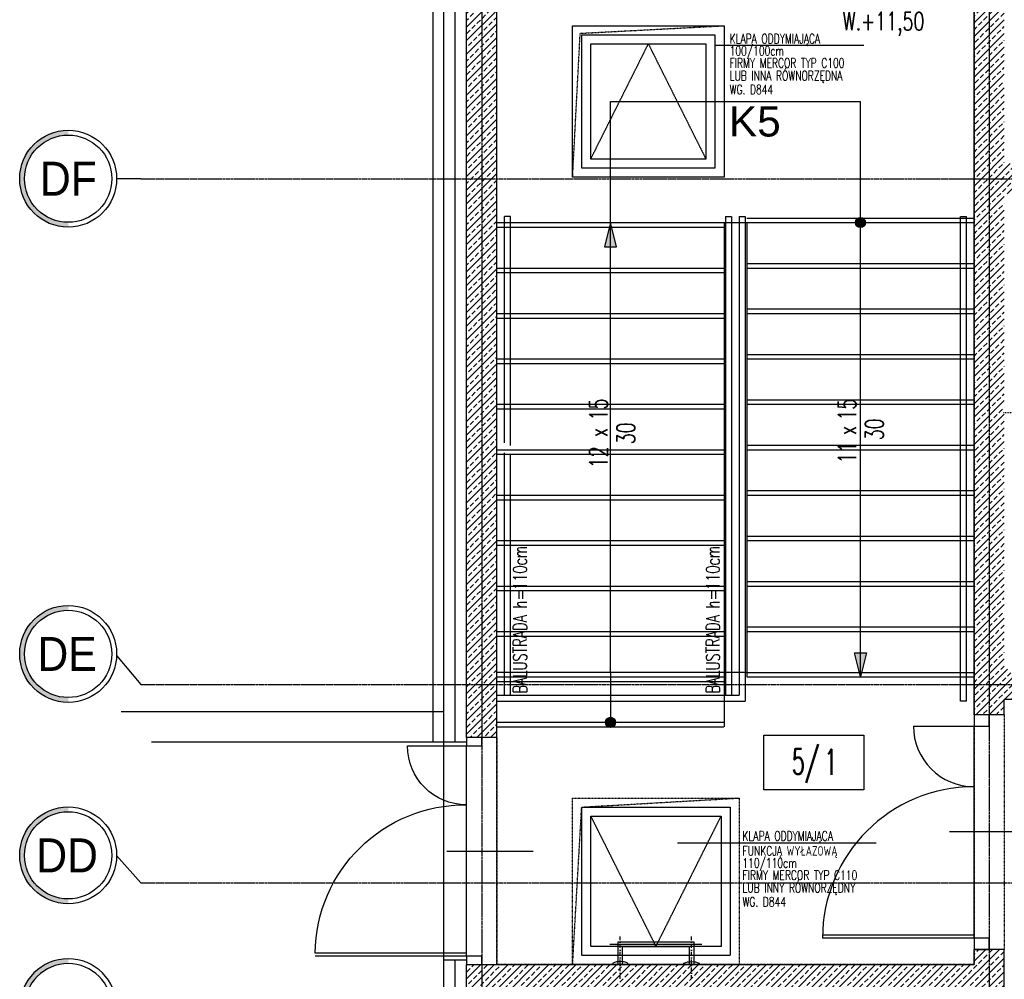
# Model space of a CAD drawing. Header units: inches. Extents: x 788 to 26783, y -4103 to 21.
# Tile 59 of 101: x 21176 to 21826, y -3001 to -2368. Entities that reach past the tile are written whole.
import ezdxf
from ezdxf.enums import TextEntityAlignment as Align

# ---------------------------------------------------------------- set-up
doc = ezdxf.new("R2010")
doc.units = ezdxf.units.IN
doc.header["$MEASUREMENT"] = 0
for name, pattern in [('CENTER', [2, 1.25, -0.25, 0.25, -0.25]), ('DASHDOT', [1, 0.5, -0.25, 0, -0.25]), ('DASHED', [0.75, 0.5, -0.25]), ('DASHED2', [0.375, 0.25, -0.125])]:
    doc.linetypes.add(name, pattern=pattern)
for name, color, linetype in [('Drz---drzwi', 5, 'Continuous'), ('Ele-balustrada', 8, 'Continuous'), ('Opis-pom', 6, 'Continuous'), ('Opis-spadki', 61, 'Continuous'), ('Opis_pom_ramka', 6, 'Continuous'), ('Os-osie glowne', 1, 'CENTER'), ('Os-osie-opis', 2, 'Continuous'), ('Pos-widok', 121, 'Continuous'), ('Pzt-chodniki', 8, 'Continuous'), ('Sc-beton', 7, 'Continuous'), ('Sc-beton-hatch', 86, 'Continuous'), ('Sc-izolacja term-styropian', 151, 'STYROPIAN-KA'), ('Sc-kamien', 31, 'Continuous'), ('Sc-nadproza kon', 5, 'DASHED2'), ('Sch-opis', 51, 'Continuous'), ('Sch-widok', 12, 'Continuous'), ('W-idok', 8, 'Continuous'), ('W-idok nad', 5, 'DASHED2'), ('W-otwor-strop-nad', 126, 'DASHED2'), ('W-przebicia-ściany', 223, 'Continuous')]:
    doc.layers.add(name, color=color, linetype=linetype)
doc.styles.add('dwg_opis duży', font='ARIAL.TTF', dxfattribs={"width": 0.9})
doc.styles.add('KA wymiar', font='romans.shx', dxfattribs={"width": 0.6})
doc.styles.add('ROMANS', font='romans', dxfattribs={"width": 0.85})
doc.styles.add('TYTUL2', font='ARIAL.TTF')
doc.linetypes.add('BATTING', pattern='A,0.0001,-0.1,[134,ltypeshp.shx,S=0.1,R=0,X=-0.1,Y=0],-0.2,[134,ltypeshp.shx,S=0.1,R=180,X=0.1,Y=0],-0.1', length=0.4001)
doc.linetypes.add('STYROPIAN-KA', pattern='A,0.0001,-0.1,[135,ltypeshp.shx,S=0.1,R=0,X=-0.1,Y=0],0,[135,ltypeshp.shx,S=0.1,R=180,X=0.1,Y=0],-0.1', length=0.2001)
pattern_1 = [(45, (-29453.0206, 59998.92), (-4.49012806, 4.49012806), []), (45, (-29448.5305, 59998.92), (-4.49012806, 4.49012806), [3.175, -1.5875])]

# ---------------------------------------------------------------- blocks, each defined once
blk = doc.blocks.new('_DKGJHF')
at = {"ltscale": 7}
for p, q in [((-21.08, -77), (35.92, -77)), ((-5, -147.5), (-105, -147.5)), ((-5, -145.5), (-104.98, -145.5))]:
    blk.add_line(p, q, dxfattribs=at)
for points in [[(5, -7.5), (5, 0), (-5, 0), (-5, -7.5)], [(5, -155), (5, -147.5), (-5, -147.5), (-5, -155)]]:
    blk.add_lwpolyline(points, close=True, dxfattribs=at)
for points in [[(-45, -7.5), (-5, -7.5)], [(-5, -147.5), (-5, -7.5)]]:
    blk.add_lwpolyline(points, dxfattribs=at)
for centre, radius, start, end in [((-5, -7.5), 40, 180, 270), ((-5, -147.5), 100, 90, 180)]:
    blk.add_arc(centre, radius, start, end)
blk = doc.blocks.new('_opis_osi')
blk.add_hatch(color=256).paths.add_polyline_path([(32, -32), (28.8, -32, -1), (-28.8, -32), (-32, -32, 1)])
for radius in [32, 28.8]:
    blk.add_circle((0, -32), radius)
at = {"style": 'dwg_opis duży', "width": 0.9}
blk.add_attdef('AXNAMEV', text='', height=22.4, rotation=90, dxfattribs=at).set_placement((0, -32), align=Align.MIDDLE_CENTER)
blk = doc.blocks.new('ozn_opis-schodów1-rzut')
at = {"style": 'ROMANS', "width": 0.7}
blk.add_text('x', height=12, dxfattribs=at).set_placement((-3.32, 3))
at = {"ltscale": 25, "style": 'ROMANS', "width": 0.7}
blk.add_attdef('Ilość', text='', height=12, dxfattribs=at).set_placement((-7.75, 3), align=Align.RIGHT)
blk.add_attdef('Wysokość', (6.22, 3), '', height=12, dxfattribs=at)
blk.add_attdef('Długość', text='', height=12, dxfattribs=at).set_placement((0.41, -15), align=Align.CENTER)
blk = doc.blocks.new('ozn_schody-kółko_d14')
at = {"ltscale": 25}
h = blk.add_hatch(color=256, dxfattribs=at)
edge = h.paths.add_edge_path()
edge.add_arc((0, 0), 3.33, 0, 360)
at = {"ltscale": 7}
blk.add_circle((0, 0), 3.33, dxfattribs=at)
blk = doc.blocks.new('ozn_schody-strzałka8x16')
at = {"ltscale": 25}
blk.add_hatch(color=256, dxfattribs=at).paths.add_polyline_path([(0, 0), (-4, -16), (4, -16)])
blk.add_lwpolyline([(0, 0), (-4, -16), (4, -16)], close=True, dxfattribs=at)
blk = doc.blocks.new('_SDHGG')
at = {"ltscale": 7}
for p, q in [((13, -75), (-44, -75)), ((0, -142.5), (100, -142.5)), ((0, -144.5), (100, -144.5))]:
    blk.add_line(p, q, dxfattribs=at)
for points in [[(-10, -5.5), (-10, 0), (0, 0), (0, -5.5)], [(-10, -150), (-10, -144.5), (0, -144.5), (0, -150)]]:
    blk.add_lwpolyline(points, close=True, dxfattribs=at)
for points in [[(0, -144.5), (0, -5.5)], [(39, -5.5), (0, -5.5)]]:
    blk.add_lwpolyline(points, dxfattribs=at)
blk.add_arc((0, -5.5), 39, 270, 0)
blk.add_arc((1, -143.5), 99.01, 0.57873, 90.57873, dxfattribs=at)
blk = doc.blocks.new('_SKGJFKGJFGKHGJ')
blk.add_line((-13.5, -53.86), (-13.5, 6.86))
at = {"linetype": 'DASHDOT', "ltscale": 5, "flags": 128}
for points in [[(9.41, 0), (-20.36, 0)], [(9.41, -47), (-20.36, -47)]]:
    blk.add_lwpolyline(points, dxfattribs=at)
at = {"flags": 128}
for points in [[(-1.91, -48.5), (-15, -48.5), (-15, 1.5), (-1.91, 1.5)], [(-1.91, -45.5), (-12, -45.5), (-12, -1.5), (-1.91, -1.5)]]:
    blk.add_lwpolyline(points, dxfattribs=at)
for points in [[(0, 5), (0, -5), (-1, -5, -0.199443), (-1, 5)], [(0, -52), (0, -42), (-1, -42, 0.199443), (-1, -52)]]:
    blk.add_lwpolyline(points, format="xyb", close=True, dxfattribs=at)
at = {"linetype": 'DASHED', "ltscale": 0.1, "flags": 128}
for points in [[(-1.91, 1.5), (0, 1.5)], [(-1.91, -1.5), (0, -1.5)], [(0, -45.5), (-1.91, -45.5)], [(0, -48.5), (-1.91, -48.5)]]:
    blk.add_lwpolyline(points, dxfattribs=at)
blk = doc.blocks.new('_aidfjflijh')
at = {"layer": 'W-idok', "linetype": 'DASHDOT'}
for p, q in [((0, -328.95), (0, 0)), ((-124, -162.01), (123, -162.01))]:
    blk.add_line(p, q, dxfattribs=at)
at = {"layer": 'W-idok'}
for p, q in [((-105, -44.21), (-105, -49.81)), ((-104.75, -44.21), (-105, -44.21)), ((-104.75, -49.81), (-104.75, -44.21)), ((-104.75, -44.21), (-104.75, -49.21)), ((-100, -44.21), (-104.75, -44.21)), ((-80, -44.21), (-100, -44.21)), ((-100, -44.21), (-100, -49.56)), ((-80, -49.56), (-80, -44.21)), ((-73, -39.31), (-73, -150.71)), ((73, -39.31), (-73, -39.31)), ((70.3, -41.71), (-70.3, -41.71)), ((-70.3, -41.71), (-70.3, -282.31)), ((-70, -42.01), (70, -42.01)), ((-70, -282.01), (-70, -42.01)), ((70, -42.01), (70, -282.01)), ((73, -39.31), (70.3, -39.31)), ((70.3, -282.31), (70.3, -41.71)), ((73, -150.71), (73, -39.31)), ((-105, -49.81), (-104.75, -49.81)), ((-105, -49.81), (-105, -57.21)), ((-104.75, -49.81), (-105, -49.81)), ((-104.75, -49.21), (-100, -49.21)), ((-104.75, -57.21), (-104.75, -49.81)), ((-100, -49.56), (-80, -49.56)), ((-80, -49.56), (-100, -49.56)), ((-100, -49.56), (-100, -49.81)), ((-100, -49.81), (-80, -49.81)), ((-92.45, -49.81), (-92.45, -50.6)), ((-83.55, -49.81), (-92.45, -49.81)), ((-92.45, -50.6), (-88.79, -50.6)), ((-88.79, -50.6), (-88.79, -56.01)), ((-88, -46.91), (-88, -153.11)), ((-87.21, -56.01), (-87.21, -50.6)), ((-87.21, -50.6), (-83.55, -50.6)), ((-83.55, -50.6), (-83.55, -49.81)), ((-80, -49.81), (-80, -49.56)), ((-79.8, -49.26), (-79.8, -54.26)), ((-79.7, -49.26), (-79.8, -49.26)), ((-79.7, -54.16), (-79.7, -49.26)), ((-105, -57.21), (-104.75, -57.21)), ((-77.6, -57.51), (-98.4, -57.51)), ((-98.4, -57.51), (-98.4, -63.51)), ((-98.1, -57.81), (-77.9, -57.81)), ((-98.1, -63.51), (-98.1, -57.81)), ((-78, -58.26), (-98, -58.26)), ((-98, -58.26), (-98, -141.76)), ((-82.75, -56.51), (-93.25, -56.51)), ((-93.25, -56.51), (-93.25, -57.51)), ((-93.25, -57.51), (-82.75, -57.51)), ((-90.5, -54.11), (-90.5, -56.51)), ((-88.8, -54.11), (-90.5, -54.11)), ((-90.5, -56.51), (-85.5, -56.51)), ((-88.8, -56.01), (-88.8, -54.11)), ((-87.2, -56.01), (-88.8, -56.01)), ((-88.79, -56.01), (-87.21, -56.01)), ((-88, -96.51), (-88, -55.51)), ((-87.2, -54.11), (-87.2, -56.01)), ((-85.5, -54.11), (-87.2, -54.11)), ((-85.5, -56.51), (-85.5, -54.11)), ((-82.75, -57.51), (-82.75, -56.51)), ((-79.8, -54.26), (-75.6, -54.26)), ((-75.6, -54.16), (-79.7, -54.16)), ((-78, -141.76), (-78, -58.26)), ((-77.9, -57.81), (-77.9, -63.51)), ((-77.6, -63.51), (-77.6, -57.51)), ((-75.55, -54.26), (-75.65, -54.26)), ((-75.65, -54.26), (-75.65, -145.76)), ((-75.6, -54.26), (-75.6, -54.16)), ((-75.55, -145.76), (-75.55, -54.26)), ((-98.4, -63.51), (-98.1, -63.51)), ((-83.1, -61.01), (-92.9, -61.01)), ((-92.9, -61.01), (-92.9, -139.01)), ((-84.1, -59.51), (-91.9, -59.51)), ((-91.9, -59.51), (-91.9, -61.01)), ((-84.1, -61.01), (-84.1, -59.51)), ((-83.1, -139.01), (-83.1, -61.01)), ((-77.9, -63.51), (-77.6, -63.51)), ((-80.1, -79.51), (-95.9, -79.51)), ((-88, -144.51), (-88, -96.51)), ((77.9, -96.01), (77.9, -111.01)), ((85.4, -96.01), (77.9, -96.01)), ((85.4, -111.01), (85.4, -96.01)), ((-111, -100.01), (-76.9, -100.01)), ((77.9, -111.01), (85.4, -111.01)), ((81.4, -111.01), (81.4, -121.31)), ((81.9, -111.01), (81.4, -111.01)), ((81.9, -121.31), (81.9, -111.01)), ((-80.1, -120.51), (-95.9, -120.51)), ((74.2, -121.31), (73.6, -121.31)), ((73.6, -121.31), (73.6, -140.81)), ((74.2, -140.81), (74.2, -121.31)), ((78.5, -121.31), (74.2, -121.31)), ((74.2, -121.31), (74.2, -140.81)), ((80.5, -118.01), (78.5, -118.01)), ((78.5, -118.01), (78.5, -118.78)), ((78.5, -118.78), (78.5, -120.94)), ((78.5, -120.94), (78.5, -124.19)), ((80.5, -118.78), (80.5, -118.01)), ((80.5, -120.94), (80.5, -118.78)), ((80.5, -124.19), (80.5, -120.94)), ((85.1, -121.31), (80.5, -121.31)), ((85.1, -121.31), (84.1, -121.31)), ((84.1, -121.31), (84.1, -140.81)), ((85.1, -140.81), (85.1, -121.31)), ((85.1, -140.81), (85.1, -121.31)), ((73.6, -126.01), (73, -126.01)), ((78.5, -124.19), (78.5, -128.01)), ((78.5, -128.01), (78.5, -131.84)), ((80.5, -128.01), (80.5, -124.19)), ((80.5, -131.84), (80.5, -128.01)), ((85.41, -126.01), (85.1, -126.01)), ((85.41, -126.01), (85.41, -130.01)), ((89.01, -126.01), (85.41, -126.01)), ((85.41, -130.01), (85.41, -126.01)), ((89.01, -130.01), (89.01, -126.01)), ((89.01, -126.01), (89.01, -130.01)), ((89.99, -126.01), (89.01, -126.01)), ((89.99, -130.01), (89.99, -126.01)), ((73, -130.01), (73.6, -130.01)), ((78.5, -131.84), (78.5, -135.09)), ((78.5, -135.09), (78.5, -137.25)), ((80.5, -135.09), (80.5, -131.84)), ((80.5, -137.25), (80.5, -135.09)), ((85.1, -130.01), (85.41, -130.01)), ((85.41, -130.01), (89.01, -130.01)), ((89.01, -130.01), (89.99, -130.01)), ((-98.1, -136.51), (-98.4, -136.51)), ((-98.4, -136.51), (-98.4, -142.51)), ((-98.4, -142.51), (-77.6, -142.51)), ((-98.1, -142.21), (-98.1, -136.51)), ((-77.9, -142.21), (-98.1, -142.21)), ((-98, -141.76), (-78, -141.76)), ((-82.75, -142.51), (-93.25, -142.51)), ((-93.25, -142.51), (-93.25, -143.51)), ((-92.9, -139.01), (-83.1, -139.01)), ((-91.9, -139.01), (-91.9, -140.51)), ((-91.9, -140.51), (-84.1, -140.51)), ((-84.1, -140.51), (-84.1, -139.01)), ((-82.75, -143.51), (-82.75, -142.51)), ((-77.6, -136.51), (-77.9, -136.51)), ((-77.9, -136.51), (-77.9, -142.21)), ((-77.6, -142.51), (-77.6, -136.51)), ((73.6, -140.81), (74.2, -140.81)), ((74.2, -140.81), (85.1, -140.81)), ((78.5, -137.25), (78.5, -138.01)), ((78.5, -138.01), (80.5, -138.01)), ((80.5, -138.01), (80.5, -137.25)), ((81.4, -140.81), (81.4, -148.01)), ((81.9, -148.01), (81.9, -140.81)), ((85.1, -140.81), (84.1, -140.81)), ((84.1, -140.81), (84.1, -168.31)), ((84.1, -140.81), (85.1, -140.81)), ((85.1, -168.31), (85.1, -140.81)), ((-97.5, -149.46), (-105, -149.46)), ((-105, -149.46), (-105, -174.56)), ((-97.5, -150.21), (-97.5, -149.46)), ((-93.25, -143.51), (-82.75, -143.51)), ((-88.79, -149.42), (-92.45, -149.42)), ((-92.45, -149.42), (-92.45, -150.21)), ((-85.5, -143.51), (-90.5, -143.51)), ((-90.5, -143.51), (-90.5, -145.91)), ((-90.5, -145.91), (-88.8, -145.91)), ((-88.8, -144.01), (-87.2, -144.01)), ((-88.8, -145.91), (-88.8, -144.01)), ((-87.21, -144.01), (-88.79, -144.01)), ((-88.79, -144.01), (-88.79, -149.42)), ((-87.21, -149.42), (-87.21, -144.01)), ((-83.55, -149.42), (-87.21, -149.42)), ((-87.2, -144.01), (-87.2, -145.91)), ((-87.2, -145.91), (-85.5, -145.91)), ((-85.5, -145.91), (-85.5, -143.51)), ((-83.55, -150.21), (-83.55, -149.42)), ((-79.8, -145.76), (-79.8, -150.76)), ((-75.6, -145.76), (-79.8, -145.76)), ((-79.7, -150.76), (-79.7, -145.86)), ((-79.7, -145.86), (-75.6, -145.86)), ((-75.65, -145.76), (-75.55, -145.76)), ((-75.6, -145.86), (-75.6, -145.76)), ((-73.7, -147.21), (-73.7, -147.71)), ((-73, -147.21), (-73.7, -147.21)), ((-73.7, -147.71), (-73.7, -150.51)), ((-73, -147.71), (-73.7, -147.71)), ((-73.7, -147.71), (-73, -147.71)), ((73.7, -147.21), (73, -147.21)), ((73.7, -147.71), (73, -147.71)), ((73, -147.71), (73.7, -147.71)), ((73.7, -147.71), (73.7, -147.21)), ((73.7, -150.51), (73.7, -147.71)), ((81.4, -148.01), (81.9, -148.01)), ((83.7, -148.51), (82.9, -148.51)), ((82.9, -148.51), (82.9, -175.51)), ((83.7, -175.51), (83.7, -148.51)), ((84.1, -148.51), (83.7, -148.51)), ((83.7, -148.51), (83.7, -175.51)), ((90, -148.51), (85.1, -148.51)), ((90, -175.51), (90, -148.51)), ((-100.9, -150.21), (-100.9, -150.46)), ((-82.9, -150.21), (-100.9, -150.21)), ((-100.9, -150.46), (-100.9, -173.81)), ((-82.9, -150.46), (-100.9, -150.46)), ((-100.9, -150.46), (-82.9, -150.46)), ((-92.45, -150.21), (-83.55, -150.21)), ((-82.9, -150.46), (-82.9, -150.21)), ((-82.9, -173.81), (-82.9, -150.46)), ((-82.11, -155.66), (-82.9, -155.66)), ((-82.9, -155.66), (-82.9, -168.36)), ((-82.11, -161.22), (-82.11, -155.66)), ((-79.8, -150.76), (-79.7, -150.76)), ((-73.1, -151.01), (-78.1, -151.01)), ((-78.1, -151.01), (-78.1, -155.51)), ((-78.1, -155.51), (-77.8, -155.51)), ((-77.8, -151.31), (-73.4, -151.31)), ((-77.8, -155.51), (-77.8, -151.31)), ((-71.85, -150.71), (-77.65, -150.71)), ((-77.65, -150.71), (-77.65, -151.01)), ((-77.65, -151.01), (-72.15, -151.01)), ((-77.5, -150.51), (-77.5, -150.71)), ((-73, -150.51), (-77.5, -150.51)), ((-73.7, -150.51), (-73, -150.51)), ((-73.4, -151.31), (-73.4, -155.51)), ((-73.1, -155.51), (-73.4, -155.51)), ((-73.4, -155.51), (-73.4, -156.01)), ((-73.4, -155.51), (-73.1, -155.51)), ((-73.1, -155.51), (-73.1, -151.01)), ((-73.1, -151.01), (-73.1, -156.01)), ((-73.1, -156.01), (-73.1, -155.51)), ((-73, -151.01), (-73, -156.01)), ((-72.15, -151.01), (-72.15, -173.01)), ((-71.85, -173.31), (-71.85, -150.71)), ((71.85, -150.71), (71.85, -173.31)), ((77.65, -150.71), (71.85, -150.71)), ((72.15, -173.01), (72.15, -151.01)), ((72.15, -151.01), (77.65, -151.01)), ((73, -150.51), (73.7, -150.51)), ((77.5, -150.51), (73, -150.51)), ((73, -156.01), (73, -151.01)), ((78.1, -151.01), (73.1, -151.01)), ((73.1, -151.01), (73.1, -155.51)), ((73.1, -156.01), (73.1, -151.01)), ((73.4, -155.51), (73.1, -155.51)), ((73.1, -155.51), (73.1, -156.01)), ((73.1, -155.51), (73.4, -155.51)), ((73.4, -151.31), (77.8, -151.31)), ((73.4, -155.51), (73.4, -151.31)), ((73.4, -156.01), (73.4, -155.51)), ((77.5, -150.71), (77.5, -150.51)), ((77.65, -151.01), (77.65, -150.71)), ((77.8, -151.31), (77.8, -155.51)), ((77.8, -155.51), (78.1, -155.51)), ((78.1, -155.51), (78.1, -151.01)), ((82.9, -155.66), (82.11, -155.66)), ((82.11, -155.66), (82.11, -161.22)), ((82.9, -168.36), (82.9, -155.66)), ((-74, -161.22), (-82.11, -161.22)), ((-73.6, -157.81), (-76.4, -157.81)), ((-76.4, -157.81), (-76.4, -161.21)), ((-76.4, -161.21), (-74, -161.21)), ((-74, -161.21), (-74, -162.81)), ((-74, -162.81), (-74, -161.22)), ((-72.4, -156.01), (-73.6, -156.01)), ((-73.6, -156.01), (-73.6, -168.01)), ((-73.6, -166.21), (-73.6, -157.81)), ((-72.15, -156.01), (-72.4, -156.01)), ((-72.4, -156.01), (-72.4, -168.01)), ((-72.4, -168.01), (-72.4, -156.01)), ((72.4, -156.01), (72.15, -156.01)), ((72.4, -168.01), (72.4, -156.01)), ((72.4, -156.01), (72.4, -168.01)), ((73.6, -156.01), (72.4, -156.01)), ((73.6, -168.01), (73.6, -156.01)), ((76.4, -157.81), (73.6, -157.81)), ((73.6, -157.81), (73.6, -166.21)), ((74, -161.21), (76.4, -161.21)), ((74, -162.81), (74, -161.21)), ((82.11, -161.22), (74, -161.22)), ((74, -161.22), (74, -162.81)), ((76.4, -161.21), (76.4, -157.81)), ((-82.9, -168.36), (-82.11, -168.36)), ((-82.11, -162.81), (-74, -162.81)), ((-82.11, -168.36), (-82.11, -162.81)), ((-78.1, -168.51), (-78.1, -173.01)), ((-77.8, -168.51), (-78.1, -168.51)), ((-77.8, -172.71), (-77.8, -168.51)), ((-74, -162.81), (-76.4, -162.81)), ((-76.4, -162.81), (-76.4, -166.21)), ((-76.4, -166.21), (-73.6, -166.21)), ((-73.6, -168.01), (-72.4, -168.01)), ((-73.4, -168.01), (-73.4, -168.51)), ((-73.4, -168.51), (-73.1, -168.51)), ((-73.4, -168.51), (-73.4, -172.71)), ((-73.1, -168.51), (-73.4, -168.51)), ((-73.1, -168.51), (-73.1, -168.01)), ((-73.1, -168.01), (-73.1, -173.01)), ((-73.1, -173.01), (-73.1, -168.51)), ((-73, -168.01), (-73, -173.01)), ((-72.4, -168.01), (-72.15, -168.01)), ((72.15, -168.01), (72.4, -168.01)), ((72.4, -168.01), (73.6, -168.01)), ((73, -173.01), (73, -168.01)), ((73.1, -168.01), (73.1, -168.51)), ((73.1, -173.01), (73.1, -168.01)), ((73.1, -168.51), (73.4, -168.51)), ((73.1, -168.51), (73.1, -173.01)), ((73.4, -168.51), (73.1, -168.51)), ((73.4, -168.51), (73.4, -168.01)), ((73.4, -172.71), (73.4, -168.51)), ((73.6, -166.21), (76.4, -166.21)), ((74, -162.81), (82.11, -162.81)), ((76.4, -162.81), (74, -162.81)), ((76.4, -166.21), (76.4, -162.81)), ((77.8, -168.51), (77.8, -172.71)), ((78.1, -168.51), (77.8, -168.51)), ((78.1, -173.01), (78.1, -168.51)), ((82.11, -162.81), (82.11, -168.36)), ((82.11, -168.36), (82.9, -168.36)), ((84.1, -168.31), (85.1, -168.31)), ((-105, -174.56), (-97.5, -174.56)), ((-100.9, -173.81), (-82.9, -173.81)), ((-97.5, -174.56), (-97.5, -173.81)), ((-78.1, -173.01), (-73.1, -173.01)), ((-73.4, -172.71), (-77.8, -172.71)), ((-72.15, -173.01), (-77.65, -173.01)), ((-77.65, -173.01), (-77.65, -173.31)), ((-77.65, -173.31), (-71.85, -173.31)), ((-73, -173.51), (-73.7, -173.51)), ((-73.7, -173.51), (-73.7, -176.31)), ((-73.5, -173.31), (-73.5, -173.51)), ((-73.5, -173.51), (-73, -173.51)), ((-73, -173.31), (-73, -284.71)), ((71.85, -173.31), (77.65, -173.31)), ((77.65, -173.01), (72.15, -173.01)), ((73, -189.51), (73, -173.31)), ((73.7, -173.51), (73, -173.51)), ((73, -173.51), (73.5, -173.51)), ((73.1, -173.01), (78.1, -173.01)), ((77.8, -172.71), (73.4, -172.71)), ((73.5, -173.51), (73.5, -173.31)), ((73.7, -176.31), (73.7, -173.51)), ((77.65, -173.31), (77.65, -173.01)), ((-73, -179.61), (-84.1, -179.61)), ((-84.1, -179.61), (-84.1, -179.91)), ((-84.1, -179.91), (-73, -179.91)), ((-81.98, -181.31), (-83.5, -181.31)), ((-83.5, -181.31), (-83.5, -194.71)), ((-81.2, -179.91), (-82.7, -179.91)), ((-82.7, -179.91), (-82.7, -180.11)), ((-82.7, -180.11), (-81.2, -180.11)), ((-81.2, -180.11), (-82.7, -180.11)), ((-82.7, -180.11), (-82.7, -181.31)), ((-81.2, -181.31), (-81.98, -181.31)), ((-73, -179.91), (-81.2, -179.91)), ((-81.2, -179.91), (-81.2, -196.11)), ((-73.7, -176.31), (-73, -176.31)), ((-73, -176.31), (-73.7, -176.31)), ((-73.7, -176.31), (-73.7, -176.81)), ((-73.7, -176.81), (-73, -176.81)), ((-63.5, -177.31), (-63.5, -198.71)), ((61.5, -177.31), (61.5, -198.71)), ((73, -176.31), (73.7, -176.31)), ((73.7, -176.31), (73, -176.31)), ((73, -176.81), (73.7, -176.81)), ((82.1, -179.61), (73, -179.61)), ((73, -179.91), (82.1, -179.91)), ((79.2, -179.91), (73, -179.91)), ((73.7, -176.81), (73.7, -176.31)), ((80.7, -179.91), (79.2, -179.91)), ((79.2, -196.11), (79.2, -179.91)), ((79.2, -180.11), (80.7, -180.11)), ((80.7, -180.11), (79.2, -180.11)), ((79.98, -181.31), (79.2, -181.31)), ((81.5, -181.31), (79.98, -181.31)), ((80.7, -180.11), (80.7, -179.91)), ((80.7, -181.31), (80.7, -180.11)), ((81.5, -194.71), (81.5, -181.31)), ((82.1, -179.91), (82.1, -179.61)), ((82.9, -175.51), (83.7, -175.51)), ((83.7, -175.51), (90, -175.51)), ((-39.5, -188.01), (-87.5, -188.01)), ((85.5, -188.01), (37.5, -188.01)), ((-83.5, -194.71), (-81.98, -194.71)), ((-82.7, -194.71), (-82.7, -195.91)), ((-81.98, -194.71), (-81.2, -194.71)), ((67.4, -189.51), (67.4, -209.51)), ((70, -189.51), (67.4, -189.51)), ((76.4, -189.51), (70.3, -189.51)), ((76.4, -209.51), (76.4, -189.51)), ((79.2, -194.71), (79.98, -194.71)), ((79.98, -194.71), (81.5, -194.71)), ((80.7, -195.91), (80.7, -194.71)), ((-73, -196.11), (-84.1, -196.11)), ((-84.1, -196.11), (-84.1, -196.41)), ((-84.1, -196.41), (-73, -196.41)), ((-82.7, -195.91), (-81.2, -195.91)), ((-81.2, -195.91), (-82.7, -195.91)), ((-82.7, -195.91), (-82.7, -196.11)), ((-82.7, -196.11), (-81.2, -196.11)), ((-81.2, -196.11), (-73, -196.11)), ((82.1, -196.11), (76.4, -196.11)), ((76.4, -196.11), (79.2, -196.11)), ((76.4, -196.41), (82.1, -196.41)), ((79.2, -195.91), (80.7, -195.91)), ((80.7, -195.91), (79.2, -195.91)), ((79.2, -196.11), (80.7, -196.11)), ((80.7, -196.11), (80.7, -195.91)), ((82.1, -196.41), (82.1, -196.11)), ((67.4, -209.51), (70, -209.51)), ((70.3, -209.51), (76.4, -209.51)), ((73, -284.71), (73, -209.51)), ((83.5, -243.51), (83.5, -244.51)), ((88.5, -243.51), (83.5, -243.51)), ((83.5, -244.51), (88.5, -244.51)), ((87.5, -244.51), (84.5, -244.51)), ((84.5, -244.51), (84.5, -280.51)), ((87.5, -280.51), (87.5, -244.51)), ((88.5, -244.51), (88.5, -243.51)), ((90, -243.51), (88.5, -243.51)), ((88.5, -243.51), (88.5, -244.51)), ((88.5, -244.51), (90, -244.51)), ((90, -244.51), (90, -243.51)), ((90, -280.51), (90, -244.51)), ((-104, -269.51), (-105, -269.51)), ((-105, -269.51), (-105, -279.51)), ((-104, -279.51), (-104, -269.51)), ((-98, -271.01), (-104, -271.01)), ((-104, -271.01), (-104, -278.01)), ((-98, -278.01), (-98, -271.01)), ((-104, -278.01), (-98, -278.01)), ((15, -278.71), (15, -319.51)), ((-105, -279.51), (-104, -279.51)), ((-40.3, -284.71), (-99, -284.71)), ((-99, -284.71), (-99, -295.01)), ((-73, -284.71), (-40.3, -284.71)), ((-70.3, -282.31), (-70, -282.31)), ((-70, -282.31), (-70, -282.01)), ((-40, -282.01), (-70, -282.01)), ((-70, -282.01), (-70, -282.31)), ((-70, -282.31), (-40.3, -282.31)), ((-40.3, -282.31), (-40.3, -286.51)), ((-40, -286.81), (-40, -282.01)), ((-40, -284.86), (69.85, -284.86)), ((70, -282.01), (69.85, -282.01)), ((69.85, -282.01), (69.85, -294.81)), ((70.15, -282.31), (70.3, -282.31)), ((70.15, -294.51), (70.15, -282.31)), ((70.15, -284.71), (73, -284.71)), ((83.5, -280.51), (83.5, -281.51)), ((88.5, -280.51), (83.5, -280.51)), ((83.5, -281.51), (88.5, -281.51)), ((84.5, -280.51), (87.5, -280.51)), ((88.5, -281.51), (88.5, -280.51)), ((90, -280.51), (88.5, -280.51)), ((88.5, -280.51), (88.5, -281.51)), ((88.5, -281.51), (90, -281.51)), ((90, -281.51), (90, -280.51)), ((-88.5, -287.01), (-98.5, -287.01)), ((-98.5, -287.01), (-98.5, -290.51)), ((-98.5, -290.51), (-88.5, -290.51)), ((-88.5, -291.01), (-98.5, -291.01)), ((-98.5, -291.01), (-98.5, -294.51)), ((-98.4, -287.11), (-88.5, -287.11)), ((-98.4, -290.41), (-98.4, -287.11)), ((-88.5, -290.41), (-98.4, -290.41)), ((-98.4, -291.11), (-88.5, -291.11)), ((-98.4, -294.41), (-98.4, -291.11)), ((-88.5, -287.11), (-88.5, -287.01)), ((-88.5, -290.51), (-88.5, -290.41)), ((-88.5, -291.11), (-88.5, -291.01)), ((15, -287.01), (-43.5, -287.01)), ((-43.5, -287.01), (-43.5, -290.51)), ((-43.5, -287.89), (15, -287.89)), ((-43.5, -288.76), (15, -288.76)), ((-43.5, -289.64), (15, -289.64)), ((-43.5, -290.51), (15, -290.51)), ((-40.3, -286.51), (-42.15, -286.51)), ((-42.15, -286.51), (-42.15, -286.81)), ((-42.15, -286.81), (-40, -286.81)), ((69.85, -291.01), (11.5, -291.01)), ((11.5, -291.01), (11.5, -294.51)), ((11.5, -291.89), (70, -291.89)), ((15, -290.51), (15, -287.01)), ((71.4, -298.01), (-100, -298.01)), ((-100, -298.01), (-100, -308.41)), ((-89.5, -298.31), (-99.5, -298.31)), ((-99.5, -298.31), (-99.5, -301.81)), ((-99.4, -298.41), (-89.5, -298.41)), ((-99.4, -301.71), (-99.4, -298.41)), ((-99, -295.01), (70, -295.01)), ((-98.5, -294.51), (-88.5, -294.51)), ((-88.5, -294.41), (-98.4, -294.41)), ((-89.5, -298.41), (-89.5, -298.31)), ((-88.5, -294.51), (-88.5, -294.41)), ((11.5, -292.76), (70, -292.76)), ((11.5, -293.64), (70, -293.64)), ((11.5, -294.51), (69.85, -294.51)), ((70, -298.31), (11.5, -298.31)), ((11.5, -298.31), (11.5, -301.81)), ((69.85, -294.81), (72, -294.81)), ((70, -295.01), (70, -294.81)), ((70, -301.81), (70, -298.31)), ((72, -294.51), (70.15, -294.51)), ((78, -298.01), (71.4, -298.01)), ((71.4, -298.01), (71.4, -303.61)), ((71.7, -298.31), (78, -298.31)), ((71.7, -303.91), (71.7, -298.31)), ((72, -294.81), (72, -294.51)), ((80, -298.01), (78, -298.01)), ((78, -298.31), (78, -298.01)), ((80, -308.41), (80, -298.01)), ((-99.5, -301.81), (-89.5, -301.81)), ((-89.5, -302.31), (-99.5, -302.31)), ((-99.5, -302.31), (-99.5, -305.81)), ((-89.5, -301.71), (-99.4, -301.71)), ((-99.4, -302.41), (-89.5, -302.41)), ((-99.4, -305.71), (-99.4, -302.41)), ((-89.5, -301.81), (-89.5, -301.71)), ((-89.5, -302.41), (-89.5, -302.31)), ((15, -302.31), (-43.5, -302.31)), ((-43.5, -302.31), (-43.5, -305.81)), ((-43.5, -303.19), (15, -303.19)), ((-43.5, -304.06), (15, -304.06)), ((-43.5, -304.94), (15, -304.94)), ((11.5, -299.19), (70, -299.19)), ((11.5, -300.06), (70, -300.06)), ((11.5, -300.94), (70, -300.94)), ((11.5, -301.81), (70, -301.81)), ((15, -305.81), (15, -302.31)), ((70, -303.61), (70, -316.51)), ((71.4, -303.61), (70, -303.61)), ((70.3, -316.21), (70.3, -303.91)), ((70.3, -303.91), (71.7, -303.91)), ((-100, -308.41), (-40.3, -308.41)), ((-99.5, -305.81), (-89.5, -305.81)), ((-89.5, -305.71), (-99.4, -305.71)), ((-89.5, -305.81), (-89.5, -305.71)), ((-40.3, -309.51), (-52, -309.51)), ((-43.5, -305.81), (15, -305.81)), ((-40, -306.51), (-42, -306.51)), ((-42, -306.51), (-42, -306.81)), ((-42, -306.81), (-40.3, -306.81)), ((-40.3, -306.81), (-40.3, -316.21)), ((-40, -316.51), (-40, -306.51)), ((-40, -308.41), (70, -308.41)), ((-40, -309.51), (70, -309.51)), ((70, -309.51), (-40, -309.51)), ((70.3, -308.41), (80, -308.41)), ((-50, -314.01), (-50, -316.51)), ((-48, -314.01), (-50, -314.01)), ((-50, -316.51), (-40, -316.51)), ((-50, -329.51), (-50, -316.51)), ((-49.7, -316.21), (-49.7, -314.31)), ((-49.7, -314.31), (-48, -314.31)), ((-40.3, -316.21), (-49.7, -316.21)), ((-48, -314.31), (-48, -314.01)), ((70, -316.51), (80, -316.51)), ((79.7, -316.21), (70.3, -316.21)), ((80, -314.01), (78, -314.01)), ((78, -314.01), (78, -314.31)), ((78, -314.31), (79.7, -314.31)), ((79.7, -314.31), (79.7, -316.21)), ((80, -316.51), (80, -314.01)), ((80, -329.51), (80, -316.51)), ((-52, -329.51), (-50, -329.51)), ((82, -329.51), (80, -329.51))]:
    blk.add_line(p, q, dxfattribs=at)
blk = doc.blocks.new('_opis_pom_metka')
at = {"layer": 'Opis_pom_ramka'}
blk.add_lwpolyline([(-33.13, 0), (32.87, 0), (32.87, -36), (-33.13, -36)], close=True, dxfattribs=at)
at = {"style": 'KA wymiar', "width": 0.6}
blk.add_attdef('KO/', text='', height=16.8, dxfattribs=at).set_placement((3.45, -25.87), align=Align.RIGHT)
blk.add_attdef('NR', (3.8, -26.16), '', height=16.8, dxfattribs=at)

msp = doc.modelspace()

# ---------------------------------------------------------------- hatches: boundary and pattern name
at = {"layer": 'Sc-beton-hatch'}
h = msp.add_hatch(dxfattribs=at)
h.set_pattern_fill('ANSI33', color=256, style=0)
h.set_pattern_definition(pattern_1)
h.paths.add_polyline_path([(21530.53, -2331.59), (21480.53, -2331.59), (21480.53, -2472.59), (21490.53, -2472.59), (21490.53, -2341.59), (21530.53, -2341.59)])
h.paths.add_polyline_path([(21530.53, -2321.59), (21480.53, -2321.59), (21480.53, -2331.59), (21530.53, -2331.59)])
h.paths.add_polyline_path([(21480.53, -2321.59), (21470.53, -2321.59), (21470.53, -2331.59), (21480.53, -2331.59)])
h.paths.add_polyline_path([(21480.53, -2331.59), (21470.53, -2331.59), (21470.53, -2472.59), (21480.53, -2472.59)])
h.paths.add_polyline_path([(21490.53, -2472.59), (21480.53, -2472.59), (21480.53, -2806.59), (21490.53, -2806.59)])
h.paths.add_polyline_path([(21480.53, -2472.59), (21470.53, -2472.59), (21470.53, -2806.59), (21480.53, -2806.59)])
h.paths.add_polyline_path([(21490.53, -2806.59), (21480.53, -2806.59), (21480.53, -2841.59), (21490.53, -2841.59)])
h.paths.add_polyline_path([(21480.53, -2806.59), (21470.53, -2806.59), (21470.53, -2841.59), (21480.53, -2841.59)])
h = msp.add_hatch(dxfattribs=at)
h.set_pattern_fill('ANSI33', color=256, style=0)
h.set_pattern_definition(pattern_1)
h.paths.add_polyline_path([(21815.53, -2397.51), (21825.53, -2401.51), (21825.53, -2358.9), (21815.53, -2358.9)])
h.paths.add_polyline_path([(21815.53, -2358.9), (21805.53, -2358.9), (21805.53, -2393.51), (21815.53, -2397.51)])
h.paths.add_polyline_path([(21815.53, -2397.51), (21805.53, -2393.51), (21805.53, -2472.59), (21815.53, -2472.59)])
h.paths.add_polyline_path([(21815.53, -2472.59), (22084.53, -2472.59), (22084.53, -2452.59), (22074.53, -2452.59), (22074.53, -2462.59), (21825.53, -2462.59), (21825.53, -2401.51), (21815.53, -2397.51)])
h.paths.add_polyline_path([(22094.53, -2452.59), (22084.53, -2452.59), (22084.53, -2472.59), (22094.53, -2472.59)])
h.paths.add_polyline_path([(21995.24, -2481.05), (21995.24, -2464.13), (22012.49, -2464.13), (22012.49, -2481.05)], flags=9)
h = msp.add_hatch(dxfattribs=at)
h.set_pattern_fill('ANSI33', color=256, style=0)
h.set_pattern_definition(pattern_1)
h.paths.add_polyline_path([(22031.03, -2806.59), (22031.03, -2816.59), (22084.53, -2816.59), (22084.53, -2806.59)])
h.paths.add_polyline_path([(22084.53, -2806.59), (22084.53, -2816.59), (22094.53, -2816.59), (22094.53, -2806.59)])
h.paths.add_polyline_path([(22084.53, -2806.59), (22094.53, -2806.59), (22094.53, -2472.59), (22084.53, -2472.59)])
h.paths.add_polyline_path([(21815.53, -2806.59), (21815.53, -2826.59), (21825.53, -2826.59), (21825.53, -2816.59), (21897.03, -2816.59), (21897.03, -2806.59)])
h.paths.add_polyline_path([(21805.53, -2826.59), (21815.53, -2826.59), (21815.53, -2806.59), (21805.53, -2806.59)])
h.paths.add_polyline_path([(21815.53, -2472.59), (21805.53, -2472.59), (21805.53, -2806.59), (21815.53, -2806.59)])
h.paths.add_polyline_path([(21825.53, -2796.59), (21825.53, -2482.59), (21949.03, -2482.59), (21949.03, -2472.59), (21815.53, -2472.59), (21815.53, -2806.59), (21897.03, -2806.59), (21897.03, -2796.59)])
h = msp.add_hatch(dxfattribs=at)
h.set_pattern_fill('ANSI33', color=256, style=0)
h.set_pattern_definition(pattern_1)
h.paths.add_polyline_path([(21825.53, -2981.59), (21815.53, -2981.59), (21815.53, -3001.59), (21825.53, -3001.59)])
h.paths.add_polyline_path([(21825.53, -3001.59), (21815.53, -3001.59), (21815.53, -3011.59), (21825.53, -3011.59)])
h.paths.add_polyline_path([(21815.53, -3001.59), (21480.53, -3001.59), (21480.53, -3051.59), (21490.53, -3051.59), (21490.53, -3049.59), (21490.53, -3011.59), (21815.53, -3011.59)])
h.paths.add_polyline_path([(21815.53, -2981.59), (21805.53, -2981.59), (21805.53, -2991.59), (21490.53, -2991.59), (21480.53, -2991.59), (21480.53, -3001.59), (21815.53, -3001.59)])
h.paths.add_polyline_path([(21480.53, -2991.59), (21470.53, -2991.59), (21470.53, -3001.59), (21480.53, -3001.59)])
h.paths.add_polyline_path([(21480.53, -3001.59), (21470.53, -3001.59), (21470.53, -3051.59), (21480.53, -3051.59)])

# ---------------------------------------------------------------- linework, layer by layer
at = {"layer": 'Ele-balustrada'}
for p, q in [((21495.53, -2647.13), (21495.53, -2497.59)), ((21499.53, -2648.73), (21499.53, -2497.59)), ((21495.53, -2813.59), (21495.53, -2653.59)), ((21499.53, -2813.59), (21499.53, -2655.19))]:
    msp.add_line(p, q, dxfattribs=at)
for points in [[(21499.53, -2497.59), (21495.53, -2497.59)], [(21641.53, -2497.59), (21645.53, -2497.59)], [(21641.53, -2497.59), (21641.53, -2813.59)], [(21645.53, -2497.59), (21645.53, -2813.59)], [(21650.53, -2497.59), (21654.53, -2497.59)], [(21650.53, -2497.59), (21650.53, -2813.59)], [(21654.53, -2497.59), (21654.53, -2817.59)], [(21796.53, -2817.59), (21796.53, -2497.59)], [(21796.53, -2497.59), (21800.53, -2497.59)], [(21800.53, -2817.59), (21800.53, -2497.59)], [(21490.53, -2813.59), (21650.53, -2813.59)], [(21490.53, -2817.59), (21654.53, -2817.59)], [(21800.53, -2817.59), (21796.53, -2817.59)]]:
    msp.add_lwpolyline(points, dxfattribs=at)
at = {"layer": 'Opis-spadki'}
for points in [[(21565.53, -2421.59), (21730.53, -2421.59)], [(21565.53, -2798.59), (21565.53, -2421.59)], [(21730.53, -2801.59), (21730.53, -2421.59)]]:
    msp.add_lwpolyline(points, dxfattribs=at)
at = {"layer": 'Opis-spadki', "linetype": 'DASHED', "ltscale": 0.5}
msp.add_lwpolyline([(21565.53, -2798.59), (21565.53, -2831.59)], dxfattribs=at)
at = {"layer": 'Os-osie glowne'}
for points in [[(21480.53, -2106.59), (21480.53, -3669.48)], [(21815.53, -2106.59), (21815.53, -3669.48)], [(21255.53, -2472.59), (23893.41, -2472.59)], [(21255.53, -2806.59), (23893.41, -2806.59)], [(21255.53, -2937.59), (23893.41, -2937.59)]]:
    msp.add_lwpolyline(points, dxfattribs=at)
at = {"layer": 'Os-osie-opis'}
for points in [[(21255.53, -2472.59), (21239.53, -2472.59)], [(21239.53, -2787.43), (21255.53, -2806.59)], [(21239.53, -2919.43), (21255.53, -2937.59)]]:
    msp.add_lwpolyline(points, dxfattribs=at)
at = {"layer": 'Pos-widok'}
for points in [[(21655.53, -2498.59), (21805.53, -2498.59)], [(21490.53, -2504.59), (21640.53, -2504.59)], [(21490.53, -2534.59), (21640.53, -2534.59)], [(21655.53, -2528.59), (21805.53, -2528.59)], [(21655.53, -2558.59), (21805.53, -2558.59)], [(21490.53, -2564.59), (21640.53, -2564.59)], [(21655.53, -2588.59), (21805.53, -2588.59)], [(21490.53, -2594.59), (21640.53, -2594.59)], [(21655.53, -2618.59), (21805.53, -2618.59)], [(21490.53, -2624.59), (21640.53, -2624.59)], [(21655.53, -2648.59), (21805.53, -2648.59)], [(21490.53, -2654.59), (21640.53, -2654.59)], [(21655.53, -2678.59), (21805.53, -2678.59)], [(21490.53, -2684.59), (21640.53, -2684.59)], [(21655.53, -2708.59), (21805.53, -2708.59)], [(21490.53, -2714.59), (21640.53, -2714.59)], [(21655.53, -2738.59), (21805.53, -2738.59)], [(21490.53, -2744.59), (21640.53, -2744.59)], [(21655.53, -2768.59), (21805.53, -2768.59)], [(21490.53, -2774.59), (21640.53, -2774.59)], [(21655.53, -2798.59), (21490.53, -2798.59)], [(21655.53, -2798.59), (21805.53, -2798.59)], [(21640.53, -2831.59), (21640.53, -2834.59)]]:
    msp.add_lwpolyline(points, dxfattribs=at)
at = {"layer": 'Pos-widok', "linetype": 'DASHED', "ltscale": 0.5}
for points in [[(21490.53, -2804.59), (21640.53, -2804.59)], [(21490.53, -2834.59), (21640.53, -2834.59)]]:
    msp.add_lwpolyline(points, dxfattribs=at)
at = {"layer": 'Pzt-chodniki'}
for points in [[(21455.53, -2824.59), (21242.53, -2824.59)], [(21455.53, -2844.59), (21262.53, -2844.59)]]:
    msp.add_lwpolyline(points, dxfattribs=at)
at = {"layer": 'Sc-beton'}
for p, q in [((21470.53, -2841.59), (21470.53, -2321.59)), ((21470.53, -3491.59), (21470.53, -2991.59))]:
    msp.add_line(p, q, dxfattribs=at)
for points in [[(21490.53, -2841.59), (21490.53, -2341.59), (21805.53, -2341.59)], [(21805.53, -2826.59), (21805.53, -2341.59)], [(21825.53, -2826.59), (21825.53, -2816.59)], [(21897.03, -2816.59), (21825.53, -2816.59)], [(21825.53, -2826.59), (21805.53, -2826.59)], [(21490.53, -2841.59), (21470.53, -2841.59)], [(21805.53, -2991.59), (21805.53, -2981.59)], [(21825.53, -2981.59), (21805.53, -2981.59)], [(21825.53, -3011.59), (21825.53, -2981.59)], [(21470.53, -2991.59), (21805.53, -2991.59)]]:
    msp.add_lwpolyline(points, dxfattribs=at)
at = {"layer": 'Sc-izolacja term-styropian', "linetype": 'ByBlock'}
for p, q in [((21455.53, -2844.59), (21455.53, -2306.59)), ((21455.53, -3243.59), (21455.53, -2988.59))]:
    msp.add_line(p, q, dxfattribs=at)
at = {"layer": 'Sc-izolacja term-styropian', "linetype": 'BATTING', "ltscale": 0.35}
for p, q in [((21463.03, -2844.59), (21463.03, -2314.09)), ((21463.03, -3243.59), (21463.03, -2988.59))]:
    msp.add_line(p, q, dxfattribs=at)
at = {"layer": 'Sc-izolacja term-styropian', "linetype": 'ByBlock'}
for points in [[(21470.53, -2844.59), (21455.53, -2844.59)], [(21470.53, -2988.59), (21455.53, -2988.59)]]:
    msp.add_lwpolyline(points, dxfattribs=at)
at = {"layer": 'Sc-kamien'}
msp.add_line((21448.53, -2844.59), (21448.53, -2299.59), dxfattribs=at)
msp.add_lwpolyline([(21455.53, -2844.59), (21448.53, -2844.59)], dxfattribs=at)
at = {"layer": 'Sc-nadproza kon', "linetype": 'DASHDOT', "ltscale": 0.5}
for points in [[(21825.53, -2826.59), (21825.53, -2981.59)], [(21490.53, -2841.59), (21490.53, -2991.59)]]:
    msp.add_lwpolyline(points, dxfattribs=at)
at = {"layer": 'Sch-opis'}
for points in [[(21732.82, -2384.6), (21634.53, -2384.6)], [(21741.03, -2911.42), (21609.7, -2911.42)]]:
    msp.add_lwpolyline(points, dxfattribs=at)
at = {"layer": 'Sch-widok', "linetype": 'DASHED', "ltscale": 0.5}
for points in [[(21490.53, -2501.59), (21805.53, -2501.59)], [(21490.53, -2531.59), (21640.53, -2531.59)], [(21655.53, -2531.59), (21805.53, -2531.59)], [(21490.53, -2561.59), (21640.53, -2561.59)], [(21655.53, -2561.59), (21805.53, -2561.59)], [(21490.53, -2591.59), (21640.53, -2591.59)], [(21655.53, -2591.59), (21805.53, -2591.59)], [(21490.53, -2621.59), (21640.53, -2621.59)], [(21655.53, -2621.59), (21805.53, -2621.59)], [(21490.53, -2651.59), (21640.53, -2651.59)], [(21655.53, -2651.59), (21805.53, -2651.59)], [(21490.53, -2681.59), (21640.53, -2681.59)], [(21655.53, -2681.59), (21805.53, -2681.59)], [(21490.53, -2711.59), (21640.53, -2711.59)], [(21655.53, -2711.59), (21805.53, -2711.59)], [(21490.53, -2741.59), (21640.53, -2741.59)], [(21655.53, -2741.59), (21805.53, -2741.59)], [(21490.53, -2771.59), (21640.53, -2771.59)], [(21655.53, -2771.59), (21805.53, -2771.59)], [(21490.53, -2801.59), (21640.53, -2801.59)], [(21640.53, -2801.59), (21640.53, -2834.59)], [(21655.53, -2801.59), (21805.53, -2801.59)], [(21490.53, -2831.59), (21640.53, -2831.59)]]:
    msp.add_lwpolyline(points, dxfattribs=at)
at = {"layer": 'Sch-widok'}
for points in [[(21640.53, -2501.59), (21640.53, -2801.59)], [(21655.53, -2501.59), (21655.53, -2801.59)]]:
    msp.add_lwpolyline(points, dxfattribs=at)
at = {"layer": 'W-idok nad'}
for points in [[(21540.53, -2371.59), (21640.53, -2371.59), (21640.53, -2471.59), (21540.53, -2471.59)], [(21546.53, -2377.59), (21634.53, -2377.59), (21634.53, -2465.59), (21546.53, -2465.59)], [(21552.53, -2383.59), (21628.53, -2383.59), (21628.53, -2459.59), (21552.53, -2459.59)], [(21546.53, -2887.59), (21644.53, -2887.59), (21644.53, -2985.59), (21546.53, -2985.59)], [(21552.53, -2893.59), (21638.53, -2893.59), (21638.53, -2979.59), (21552.53, -2979.59)]]:
    msp.add_lwpolyline(points, close=True, dxfattribs=at)
for points in [[(21552.53, -2459.59), (21590.53, -2383.59), (21628.53, -2459.59)], [(21455.53, -2988.59), (21455.53, -2844.59)], [(21552.53, -2893.59), (21595.53, -2979.59), (21638.53, -2893.59)]]:
    msp.add_lwpolyline(points, dxfattribs=at)
at = {"layer": 'W-otwor-strop-nad', "linetype": 'DASHDOT', "ltscale": 0.5}
for points in [[(21490.53, -2341.59), (21805.53, -2341.59), (21805.53, -2991.59), (21490.53, -2991.59)], [(21540.53, -2371.59), (21640.53, -2371.59), (21640.53, -2471.59), (21540.53, -2471.59)], [(21540.53, -2881.59), (21650.53, -2881.59), (21650.53, -2991.59), (21540.53, -2991.59)]]:
    msp.add_lwpolyline(points, close=True, dxfattribs=at)
for points in [[(21540.53, -2471.59), (21545.53, -2376.59), (21640.53, -2371.59)], [(21540.53, -2991.59), (21546.53, -2887.59), (21650.53, -2881.59)]]:
    msp.add_lwpolyline(points, dxfattribs=at)

# ---------------------------------------------------------------- block references
at = {"layer": 'Drz---drzwi', "rotation": 359.9999999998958}
msp.add_blockref('_DKGJHF', (21810.53, -2826.59), dxfattribs=at)
at = {"layer": 'Drz---drzwi', "xscale": -1}
msp.add_blockref('_SDHGG', (21470.53, -2841.59), dxfattribs=at)
at = {"layer": 'Ele-balustrada', "rotation": 270}
msp.add_blockref('_SKGJFKGJFGKHGJ', (21619.03, -2991.59), dxfattribs=at)
at = {"layer": 'Opis-pom'}
ref = msp.add_blockref('_opis_pom_metka', (21699.88, -2840.06), dxfattribs=at)
ref.add_attrib('KO/', '5/', dxfattribs={"layer": '0', "height": 16.8, "style": 'KA wymiar', "width": 0.6}).set_placement((21703.4, -2865.93), align=Align.RIGHT)
ref.add_attrib('NR', '1', (21706.63, -2866.22), dxfattribs={"layer": '0', "height": 16.8, "style": 'KA wymiar', "width": 0.6})
at = {"layer": 'Os-osie-opis'}
ref = msp.add_blockref('_opis_osi', (21239.53, -2472.59), dxfattribs=dict(at, rotation=270))
ref.add_attrib('AXNAMEV', 'DF', dxfattribs={"layer": '0', "height": 22.4, "style": 'dwg_opis duży', "width": 0.9}).set_placement((21207.69, -2472.59), align=Align.MIDDLE_CENTER)
ref = msp.add_blockref('_opis_osi', (21239.53, -2786.43), dxfattribs=dict(at, rotation=270))
ref.add_attrib('AXNAMEV', 'DE', dxfattribs={"layer": '0', "height": 22.4, "style": 'dwg_opis duży', "width": 0.9}).set_placement((21206.81, -2786.43), align=Align.MIDDLE_CENTER)
ref = msp.add_blockref('_opis_osi', (21239.53, -2919.43), dxfattribs=dict(at, rotation=270))
ref.add_attrib('AXNAMEV', 'DD', dxfattribs={"layer": '0', "height": 22.4, "style": 'dwg_opis duży', "width": 0.9}).set_placement((21206.81, -2919.43), align=Align.MIDDLE_CENTER)
ref = msp.add_blockref('_opis_osi', (21239.53, -3019.75), dxfattribs=dict(at, xscale=-1, rotation=270))
ref.add_attrib('AXNAMEV', 'DC', dxfattribs={"layer": '0', "height": 22.4, "style": 'dwg_opis duży', "width": 0.9}).set_placement((21206.81, -3019.75), align=Align.MIDDLE_CENTER)
at = {"layer": 'Sch-opis'}
msp.add_blockref('ozn_schody-strzałka8x16', (21565.53, -2501.59), dxfattribs=at)
at = {"layer": 'Sch-opis', "rotation": 180}
for p in [(21730.53, -2501.59), (21565.53, -2831.59)]:
    msp.add_blockref('ozn_schody-kółko_d14', p, dxfattribs=at)
at = {"layer": 'Sch-opis'}
ref = msp.add_blockref('ozn_opis-schodów1-rzut', (21566.68, -2640.35), dxfattribs=dict(at, xscale=-1, rotation=90))
ref.add_attrib('Ilość', '15', dxfattribs={"layer": '0', "ltscale": 25, "height": 12, "rotation": 90, "style": 'ROMANS', "width": 0.7}).set_placement((21563.68, -2617.8), align=Align.RIGHT)
ref.add_attrib('Wysokość', '12', (21563.68, -2663.77), dxfattribs={"layer": '0', "ltscale": 25, "height": 12, "rotation": 90, "style": 'ROMANS', "width": 0.7})
ref.add_attrib('Długość', '30', dxfattribs={"layer": '0', "ltscale": 25, "height": 12, "rotation": 90, "style": 'ROMANS', "width": 0.7}).set_placement((21581.68, -2640.76), align=Align.CENTER)
at = {"layer": 'Sch-opis', "rotation": 90}
msp.add_blockref('ozn_opis-schodów1-rzut', (21730.74, -2638.53), dxfattribs=at).add_auto_attribs({'Ilość': '11', 'Wysokość': '15', 'Długość': '30'})
at = {"layer": 'Sch-opis', "xscale": -1, "rotation": 180}
msp.add_blockref('ozn_schody-strzałka8x16', (21730.53, -2801.59), dxfattribs=at)
at = {"layer": 'W-idok'}
msp.add_blockref('_aidfjflijh', (21949.03, -2465.07), dxfattribs=at)
at = {"layer": 'W-przebicia-ściany'}
msp.add_blockref('ozn_opis-schodów1-rzut', (21745.35, -2359.61), dxfattribs=at).add_auto_attribs({'Ilość': '%%C', 'Wysokość': '14', 'Długość': 'W.+11,50'})

# ---------------------------------------------------------------- texts
at = {"layer": 'Sch-opis', "style": 'ROMANS', "width": 0.7}
for s, p in [('KLAPA ODDYMIAJĄCA', (21644.22, -2383.32)), ('100/100cm', (21644.22, -2391.29)), ('FIRMY MERCOR TYP C100', (21644.22, -2399.33)), ('LUB INNA RÓWNORZĘDNA', (21644.22, -2407.72)), ('WG. D844', (21644.22, -2416.82)), ('KLAPA ODDYMIAJĄCA', (21652.69, -2909.76)), ('FUNKCJĄ WYŁAZOWĄ', (21652.69, -2919.64)), ('110/110cm', (21652.64, -2927.61)), ('FIRMY MERCOR TYP C110', (21652.69, -2935.65)), ('LUB INNY RÓWNORZĘDNY', (21652.69, -2944.04)), ('WG. D844', (21652.69, -2953.25))]:
    msp.add_text(s, height=6.3, dxfattribs=at).set_placement(p)
at = {"layer": 'Sch-opis', "style": 'TYTUL2'}
msp.add_text('K5', height=20, dxfattribs=at).set_placement((21660.85, -2434.87), align=Align.MIDDLE)
at = {"layer": 'Sch-opis', "style": 'ROMANS', "width": 0.7}
for p in [(21510.32, -2812.48), (21637.61, -2812.48)]:
    msp.add_text('BALUSTRADA h=110cm ', height=9, rotation=90, dxfattribs=at).set_placement(p)

doc.saveas('drawing.dxf')
